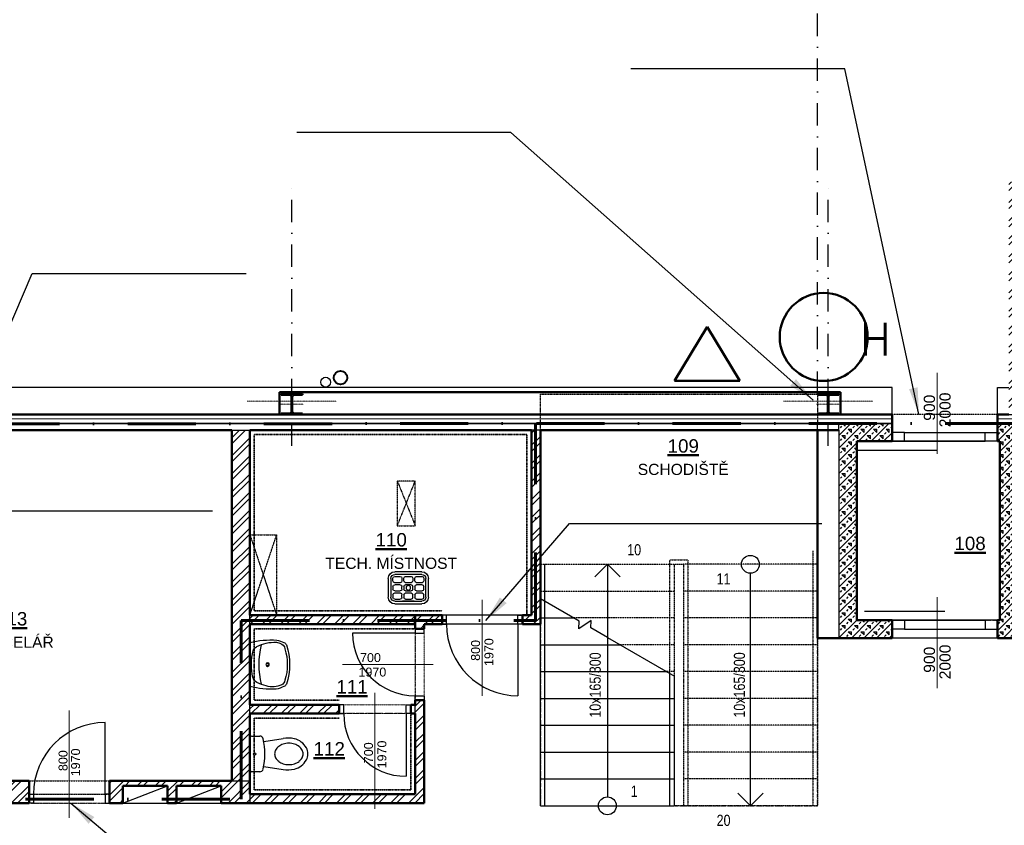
# Model space of a CAD drawing. Header units: millimetres. Extents: x 2886542 to 7567581, y -792623 to 134766.
# Tile 201 of 256: x 4632316 to 4643331, y -279271 to -270264. Entities that reach past the tile are written whole.
import ezdxf
from ezdxf.enums import TextEntityAlignment as Align

# ---------------------------------------------------------------- set-up
doc = ezdxf.new("R2010")
doc.units = ezdxf.units.MM
for name, pattern in [('ACAD_ISO04W100', [30, 24, -3, 0, -3]), ('DASHDOT', [1, 0.5, -0.25, 0, -0.25]), ('DASHDOTX2', [50.8, 25.4, -12.7, 0, -12.7]), ('DIVIDE', [1.25, 0.5, -0.25, 0, -0.25, 0, -0.25]), ('DOT', [0.25, 0, -0.25])]:
    doc.linetypes.add(name, pattern=pattern)
for name, color, linetype in [('CA_2D-WC (65x40)', 7, 'Continuous'), ('CA_umyvadlo 1 (55x45)', 7, 'Continuous'), ('CA_vylevka s mrizi (45x36)', 7, 'Continuous'), ('IN_SANITA', 7, 'Continuous'), ('požárničina', 10, 'Continuous'), ('srafy', 251, 'Continuous')]:
    doc.layers.add(name, color=color, linetype=linetype)
for name, color, linetype, lineweight in [('CKDVERE_', 7, 'Continuous', 25), ('CKDVERE_NADROVINOU', 1, 'DASHDOT', 18), ('CKDVERE_OSY', 1, 'Continuous', 18), ('CKDVERE_POPIS', 3, 'Continuous', 25), ('CKDVERE_PRAH', 7, 'Continuous', 25), ('CKDVERE_ZARUBNE_RAM', 5, 'Continuous', 25), ('CKIZOLACE', 1, 'Continuous', 18), ('CKPOPISM', 250, 'Continuous', 50), ('CKPOPISM_POPIS', 3, 'Continuous', 25), ('CKPROSTUPY_NADROVINOU', 7, 'DASHDOT', 25), ('CKRASTR', 7, 'DASHDOT', 18), ('CKSCHODY_NADROVINOU', 7, 'DIVIDE', 25), ('CKSCHODY_PODROVINOU', 7, 'Continuous', 25), ('CKSCHODY_POPIS', 3, 'Continuous', 25), ('CKSCHODY_VYSTUP', 7, 'Continuous', 25), ('CKSTENY_NADROVINOU', 7, 'DIVIDE', 25), ('CKSTENY_PODROVINOU', 7, 'Continuous', 25), ('CKSTENY_REZ', 6, 'Continuous', 50), ('CSPROFILY_OSY', 1, 'DASHDOT', 18), ('CSPROFILY_REZY', 4, 'Continuous', 50), ('obklady', 4, 'DASHDOT', 35), ('pohledy', 7, 'Continuous', 25), ('UT-zařízení', 7, 'Continuous', 30), ('ZTI-DEŠŤOVÁ-KANALIZACE', 210, 'Continuous', 40)]:
    doc.layers.add(name, color=color, linetype=linetype, lineweight=lineweight)
doc.layers.add('CKDVERE_DORAZ', color=7, linetype='DOT', lineweight=25, plot=False)
doc.styles.add('ARIAL', font='arial.ttf')
doc.styles.add('ROMANT', font='romant')
doc.styles.get("Standard").update_dxf_attribs({"font": 'arial.ttf'})
doc.linetypes.add('IZOLACE_POLYSTYREN_PENOVY', pattern='A,0.001,[228,CADKON.SHX,S=0.1,R=0,X=0,Y=0],-2', length=2.001)
doc.dimstyles.new('úhlová', dxfattribs={"dimscale": 0.2, "dimtxt": 2.5, "dimasz": 1.5, "dimexe": 0, "dimexo": 3, "dimgap": 1, "dimtad": 1, "dimdec": 0, "dimzin": 0, "dimdsep": 46, "dimtxsty": 'ROMANT', "dimcen": 5, "dimclrd": 256, "dimclre": 256, "dimclrt": 7, "dimadec": 1, "dimazin": 0, "dimtfac": 1, "dimtdec": 0, "dimtix": 1, "dimtmove": 2, "dimatfit": 3, "dimfxl": 0, "dimtvp": 2, "dimtolj": 1, "dimtzin": 0, "dimarcsym": 0})
pattern_1 = [(45, (4543916.26, -343485.66), (-101.02788, 101.02788), []), (45, (4543983.61, -343485.66), (-101.02788, 101.02788), [])]
pattern_2 = [(45, (4543916.26, -343485.66), (-70.71068, 70.71068), []), (45, (4543986.97, -343485.66), (-70.71068, 70.71068), [25, -75]), (135, (4544040.01, -343467.98), (-70.71068, -70.71068), [50, -50]), (0, (4544004.65, -343432.625), (70.71068, 70.71068), [35.35534, -106.06602]), (90, (4544040.006, -343467.98), (-70.71068, 70.71068), [35.35534, -106.06602])]

# ---------------------------------------------------------------- blocks, each defined once
blk = doc.blocks.new('CK_S_EXT_HEAHEA240')
for p, q in [((-120, 115), (120, 115)), ((-120, 115), (-120, 103)), ((120, 115), (120, 103)), ((-120, 103), (-24.75, 103)), ((-3.75, -82), (-3.75, 82)), ((3.75, -82), (3.75, 82)), ((120, 103), (24.75, 103)), ((-120, -115), (-120, -103)), ((-120, -103), (-24.75, -103)), ((120, -103), (24.75, -103)), ((120, -115), (120, -103)), ((-120, -115), (120, -115))]:
    blk.add_line(p, q)
for centre, start, end in [((-24.75, 82), 0, 90), ((24.75, 82), 90, 180), ((-24.75, -82), 270, 0), ((24.75, -82), 180, 270)]:
    blk.add_arc(centre, 21, start, end)
blk = doc.blocks.new('2D-WC (65x40)_P')
at = {"layer": 'CA_2D-WC (65x40)', "linetype": 'ByBlock'}
for p, q in [((0.03, -0.18), (0.03, 0.18)), ((0.05, 0.2), (0.14, 0.2)), ((0.185, 0.14), (0.404, 0.173)), ((0.14, -0.2), (0.05, -0.2)), ((0.185, -0.14), (0.404, -0.173))]:
    blk.add_line(p, q, dxfattribs=at)
blk.add_circle((0.083, 0), 0.0128, dxfattribs=at)
for centre, radius, start, end in [((0.05, 0.18), 0.0201, 90, 180), ((0.14, 0.16), 0.0402, 12.6081, 90), ((-0.573, 0), 0.771, 347.3919, 12.6081), ((0.466, -0.091), 0.21, 90, 107.6829), ((0.456, -0.171), 0.348, 78.1176, 98.6985), ((0.466, -0.091), 0.21, 72.3171, 90), ((0.476, -0.038), 0.214, 29.4763, 75.8981), ((0.397, 0), 0.0894, 151.7125, 180), ((0.397, 0), 0.0894, 180, 208.2875), ((0.43, -0.018), 0.127, 127.5847, 151.7125), ((0.452, -0.046), 0.163, 107.6829, 127.5847), ((0.481, -0.046), 0.163, 52.4153, 72.3171), ((0.502, -0.018), 0.127, 28.2875, 52.4153), ((0.536, 0), 0.0894, 0, 28.2875), ((0.536, 0), 0.0894, 331.7125, 0), ((0.542, 0), 0.138, 0, 29.4069), ((0.542, 0), 0.138, 330.5931, 0), ((0.43, 0.018), 0.127, 208.2875, 232.4153), ((0.452, 0.046), 0.163, 232.4153, 252.3171), ((0.466, 0.091), 0.21, 252.3171, 270), ((0.466, 0.091), 0.21, 270, 287.6829), ((0.476, 0.038), 0.214, 284.1019, 330.5237), ((0.481, 0.046), 0.163, 287.6829, 307.5847), ((0.502, 0.018), 0.127, 307.5847, 331.7125), ((0.05, -0.18), 0.0201, 180, 270), ((0.14, -0.16), 0.0402, 270, 347.3919), ((0.456, 0.171), 0.348, 261.3015, 281.8824)]:
    blk.add_arc(centre, radius, start, end, dxfattribs=at)
blk = doc.blocks.new('umyvadlo 1 (55x45)_P')
at = {"layer": 'CA_umyvadlo 1 (55x45)', "linetype": 'ByBlock'}
for points in [[(-0.245, 0, 0.077931), (-0.273, -0.301, 0.068031), (-0.244, -0.381, 0.244962), (-0.218, -0.408, 0.165243), (0.22, -0.408, 0.244752), (0.245, -0.381, 0.072964), (0.276, -0.295, 0.073303), (0.246, 0)], [(-0.199, -0.077, 0.13917), (-0.248, -0.297), (-0.237, -0.336, 0.309536), (-0.174, -0.392, 0.150009), (0.176, -0.392, 0.287481), (0.228, -0.356, 0.190467), (0.24, -0.184, 0.04778), (0.2, -0.077, 0.225267), (0.145, -0.033, 0.117325), (-0.154, -0.036, 0.189059), (-0.198, -0.074)]]:
    blk.add_lwpolyline(points, format="xyb", close=True, dxfattribs=at)
blk.add_lwpolyline([(-0.22, -0.127, -0.125328), (0.222, -0.127)], format="xyb", dxfattribs=at)
for radius in [0.0204, 0.0139]:
    blk.add_circle((0.001, -0.199), radius, dxfattribs=at)
blk = doc.blocks.new('vylevka s mrizi (45x36)_P')
at = {"layer": 'CA_vylevka s mrizi (45x36)', "linetype": 'ByBlock'}
for p, q in [((-0.217, -0.315), (-0.217, -0.105)), ((-0.187, -0.315), (-0.187, -0.105)), ((-0.165, -0.102), (-0.165, -0.132)), ((-0.085, -0.082), (-0.145, -0.082)), ((-0.142, -0.03), (0.158, -0.03)), ((-0.142, -0.06), (0.158, -0.06)), ((-0.065, -0.132), (-0.065, -0.102)), ((-0.042, -0.102), (-0.042, -0.132)), ((0.038, -0.082), (-0.022, -0.082)), ((0.058, -0.132), (0.058, -0.102)), ((0.08, -0.102), (0.08, -0.132)), ((0.16, -0.082), (0.1, -0.082)), ((0.18, -0.132), (0.18, -0.102)), ((0.203, -0.105), (0.203, -0.315)), ((0.233, -0.105), (0.233, -0.315)), ((-0.165, -0.225), (-0.165, -0.195)), ((-0.145, -0.152), (-0.085, -0.152)), ((-0.145, -0.175), (-0.085, -0.175)), ((-0.065, -0.195), (-0.065, -0.225)), ((-0.042, -0.225), (-0.042, -0.195)), ((-0.022, -0.152), (0.038, -0.152)), ((-0.022, -0.175), (0.038, -0.175)), ((0.058, -0.195), (0.058, -0.225)), ((0.08, -0.225), (0.08, -0.195)), ((0.1, -0.152), (0.16, -0.152)), ((0.1, -0.175), (0.16, -0.175)), ((0.18, -0.195), (0.18, -0.225)), ((-0.165, -0.317), (-0.165, -0.287)), ((-0.085, -0.245), (-0.145, -0.245)), ((-0.145, -0.268), (-0.085, -0.268)), ((-0.065, -0.287), (-0.065, -0.317)), ((-0.042, -0.317), (-0.042, -0.287)), ((0.038, -0.245), (-0.022, -0.245)), ((-0.022, -0.268), (0.038, -0.268)), ((0.058, -0.287), (0.058, -0.317)), ((0.08, -0.317), (0.08, -0.287)), ((0.16, -0.245), (0.1, -0.245)), ((0.1, -0.268), (0.16, -0.268)), ((0.18, -0.287), (0.18, -0.317)), ((-0.085, -0.337), (-0.145, -0.337)), ((0.158, -0.36), (-0.142, -0.36)), ((0.158, -0.39), (-0.142, -0.39)), ((0.073, -0.36), (-0.057, -0.36)), ((-0.057, -0.36), (0.073, -0.36)), ((-0.057, -0.36), (-0.057, -0.36)), ((0.038, -0.337), (-0.022, -0.337)), ((0.073, -0.36), (0.073, -0.36)), ((0.16, -0.337), (0.1, -0.337))]:
    blk.add_line(p, q, dxfattribs=at)
blk.add_circle((0.008, -0.21), 0.025, dxfattribs=at)
for centre, radius, start, end in [((-0.142, -0.105), 0.075, 90, 180), ((-0.142, -0.105), 0.045, 90, 180), ((-0.145, -0.102), 0.02, 90, 180), ((-0.085, -0.102), 0.02, 0, 90), ((-0.022, -0.102), 0.02, 90, 180), ((0.038, -0.102), 0.02, 0, 90), ((0.1, -0.102), 0.02, 90, 180), ((0.158, -0.105), 0.075, 0, 90), ((0.158, -0.105), 0.045, 0, 90), ((0.16, -0.102), 0.02, 0, 90), ((-0.145, -0.132), 0.02, 180, 270), ((-0.145, -0.195), 0.02, 90, 180), ((-0.085, -0.132), 0.02, 270, 0), ((-0.085, -0.195), 0.02, 0, 90), ((-0.022, -0.132), 0.02, 180, 270), ((-0.022, -0.195), 0.02, 90, 180), ((0.038, -0.132), 0.02, 270, 0), ((0.038, -0.195), 0.02, 0, 90), ((0.1, -0.132), 0.02, 180, 270), ((0.1, -0.195), 0.02, 90, 180), ((0.16, -0.132), 0.02, 270, 0), ((0.16, -0.195), 0.02, 0, 90), ((-0.142, -0.315), 0.075, 180, 270), ((-0.142, -0.315), 0.045, 180, 270), ((-0.145, -0.225), 0.02, 180, 270), ((-0.145, -0.287), 0.02, 90, 180), ((-0.145, -0.317), 0.02, 180, 270), ((-0.085, -0.225), 0.02, 270, 0), ((-0.085, -0.287), 0.02, 0, 90), ((-0.085, -0.317), 0.02, 270, 0), ((-0.022, -0.225), 0.02, 180, 270), ((-0.022, -0.287), 0.02, 90, 180), ((-0.022, -0.317), 0.02, 180, 270), ((0.038, -0.225), 0.02, 270, 0), ((0.038, -0.287), 0.02, 0, 90), ((0.038, -0.317), 0.02, 270, 0), ((0.1, -0.225), 0.02, 180, 270), ((0.1, -0.287), 0.02, 90, 180), ((0.1, -0.317), 0.02, 180, 270), ((0.158, -0.315), 0.045, 270, 0), ((0.158, -0.315), 0.075, 270, 0), ((0.16, -0.225), 0.02, 270, 0), ((0.16, -0.287), 0.02, 0, 90), ((0.16, -0.317), 0.02, 270, 0)]:
    blk.add_arc(centre, radius, start, end, dxfattribs=at)
blk = doc.blocks.new('CKBL2032316081158')
blk = doc.blocks.new('CKBL2032316081224')
blk = doc.blocks.new('CKBL2010716104152', base_point=(90276, 66514))
blk = doc.blocks.new('CKBL2010716104200', base_point=(91930, 63875))
blk = doc.blocks.new('CKBL2032316081219')
blk = doc.blocks.new('CKBL2112015092642', base_point=(98321, 67318))

msp = doc.modelspace()

# ---------------------------------------------------------------- hatches: boundary and pattern name
at = {"layer": 'srafy'}
h = msp.add_hatch(dxfattribs=at)
h.set_pattern_fill('ANSI32', color=0, scale=15, style=0)
h.set_pattern_definition(pattern_1)
h.paths.add_polyline_path([(4647360.6, -272077.5), (4647180.6, -272077.5), (4647032.7, -272077.5), (4647142.3, -272177.5), (4647180.6, -272177.5), (4647360.6, -272177.5), (4647480.6, -272177.5), (4647480.6, -272077.5)])
h.paths.add_polyline_path([(4641257.7, -274068.1), (4641257.7, -273809.8), (4643903.6, -273809.8), (4643903.6, -274068.1)], flags=24)
h.paths.add_polyline_path([(4641476.5, -274068.1), (4641476.5, -273847.3), (4643684.8, -273847.3), (4643684.8, -274068.1)], flags=24)
h.paths.add_polyline_path([(4641579.6, -274105.6), (4641579.6, -273847.3), (4643581.7, -273847.3), (4643581.7, -274105.6)], flags=24)
h.paths.add_polyline_path([(4641176.5, -274068.1), (4641176.5, -273809.8), (4643984.8, -273809.8), (4643984.8, -274068.1)], flags=24)
h.paths.add_polyline_path([(4643309.6, -273926.4), (4643551.6, -273926.4), (4643551.6, -274091.4), (4643309.6, -274091.4)], flags=24)
h.paths.add_polyline_path([(4643480.6, -272177.5), (4647142.3, -272177.5), (4647032.7, -272077.5), (4643380.6, -272077.5), (4643380.6, -274677.5), (4643480.6, -274677.5)])
h = msp.add_hatch(dxfattribs=at)
h.set_pattern_fill('BETON-PERLITBETON', color=0, scale=25, style=0)
h.set_pattern_definition(pattern_2)
h.paths.add_polyline_path([(4641480.6, -276251.1), (4641680.6, -276251.1), (4641680.6, -275077.5), (4641680.6, -274977.5), (4642075.6, -274977.5), (4642075.6, -274877.5), (4642075.6, -274777.5), (4641480.6, -274777.5), (4641480.6, -274852.5)])
h.paths.add_polyline_path([(4641480.6, -276251.1), (4641480.6, -277177.5), (4642075.6, -277177.5), (4642075.6, -277077.5), (4642075.6, -276977.5), (4641680.6, -276977.5), (4641680.6, -276251.1)])
h.paths.add_polyline_path([(4641514.3, -275724.9), (4641778.3, -275724.9), (4641778.3, -275889.9), (4641514.3, -275889.9)], flags=24)
h.paths.add_polyline_path([(4641762.7, -277274.5), (4641762.7, -277010.5), (4641927.7, -277010.5), (4641927.7, -277274.5)], flags=24)
h = msp.add_hatch(dxfattribs=at)
h.set_pattern_fill('BETON-PERLITBETON', color=0, scale=25, style=0)
h.set_pattern_definition(pattern_2)
h.paths.add_polyline_path([(4643280.6, -274977.5), (4643280.6, -276977.5), (4643255.6, -276977.5), (4643255.6, -277077.5), (4643255.6, -277177.5), (4643380.6, -277177.5), (4643480.6, -277177.5), (4643480.6, -274852.5), (4643480.6, -274777.5), (4643380.6, -274777.5), (4643255.6, -274777.5), (4643255.6, -274877.5), (4643255.6, -274977.5)])
h.paths.add_polyline_path([(4641514.3, -275724.9), (4641778.3, -275724.9), (4641778.3, -275889.9), (4641514.3, -275889.9)], flags=24)
h.paths.add_polyline_path([(4641762.7, -277274.5), (4641762.7, -277010.5), (4641927.7, -277010.5), (4641927.7, -277274.5)], flags=24)
h.paths.add_polyline_path([(4643288.8, -275290.9), (4643484.3, -275290.9), (4643484.3, -275463.4), (4643288.8, -275463.4)], flags=24)
h = msp.add_hatch(dxfattribs=at)
h.set_pattern_fill('ANSI32', color=0, scale=15, style=0)
h.set_pattern_definition(pattern_1)
h.paths.add_polyline_path([(4634690.6, -275644.7), (4634690.6, -276321.3), (4634690.6, -278772.5), (4634890.6, -278772.5), (4634890.6, -278652.2), (4634890.6, -278292.8), (4634890.6, -278022.5), (4634890.6, -277922.5), (4634890.6, -277718.5), (4634890.6, -277227.7), (4634890.6, -277022.5), (4634890.6, -276922.5), (4634890.6, -276022.5), (4634890.6, -275647.7)])
h.paths.add_polyline_path([(4634570.6, -278827.5), (4634570.6, -279022.5), (4634890.6, -279022.5), (4634890.6, -278922.5), (4634890.6, -278772.5), (4634690.6, -278772.5), (4633320.6, -278772.5), (4633320.6, -278922.5), (4633320.6, -279022.5), (4633470.6, -279022.5), (4633470.6, -278827.5), (4633970.6, -278827.5), (4633970.6, -279022.5), (4634070.6, -279022.5), (4634070.6, -278827.5)])
h.paths.add_polyline_path([(4632420.6, -278922.5), (4632420.6, -278772.5), (4630970.6, -278772.5), (4630970.6, -279022.5), (4632420.6, -279022.5)])
h.paths.add_polyline_path([(4634785.8, -278523.9), (4634785.8, -278317.2), (4636772.5, -278317.2), (4636772.5, -278523.9)], flags=24)
h.paths.add_polyline_path([(4634690.6, -275645.5), (4634690.6, -274852.5), (4634890.6, -274852.5), (4634890.6, -275648.5)])
h = msp.add_hatch(dxfattribs=at)
h.set_pattern_fill('ANSI32', color=0, scale=15, style=0)
h.set_pattern_definition(pattern_1)
h.paths.add_polyline_path([(4636740.6, -277022.5), (4636740.6, -276922.5), (4635190.6, -276922.5), (4634890.6, -276922.5), (4634890.6, -277022.5)])
h.paths.add_polyline_path([(4636840.6, -277022.5), (4637040.6, -277022.5), (4637040.6, -276922.5), (4636740.6, -276922.5), (4636740.6, -277022.5), (4636740.6, -277072.5), (4636840.6, -277072.5)])
h.paths.add_polyline_path([(4638040.6, -276922.5), (4637990.6, -276922.5), (4637940.6, -276922.5), (4637940.6, -277022.5), (4638140.6, -277022.5), (4638140.6, -276952.5), (4638140.6, -276737.7), (4638140.6, -276652.5), (4638140.6, -276352.5), (4638140.6, -274852.5), (4638040.6, -274852.5)])
h.paths.add_polyline_path([(4636740.6, -278022.5), (4636740.6, -278922.5), (4636290.6, -278922.5), (4636290.6, -279022.5), (4636840.6, -279022.5), (4636840.6, -277872.5), (4636740.6, -277872.5), (4636740.6, -277922.5)])
h.paths.add_polyline_path([(4636290.6, -278922.5), (4634890.6, -278922.5), (4634890.6, -279022.5), (4636290.6, -279022.5)])
h.paths.add_polyline_path([(4635890.6, -278022.5), (4635890.6, -277922.5), (4634890.6, -277922.5), (4634890.6, -278022.5)])

# ---------------------------------------------------------------- linework, layer by layer
at = {"layer": 'CKDVERE_', "color": 0}
for p, q in [((4641680.6, -275077.5), (4642580.6, -275077.5)), ((4641765.6, -276877.5), (4642665.6, -276877.5)), ((4637890.6, -277022.5), (4637890.6, -277822.5)), ((4636740.6, -277122.5), (4636040.6, -277122.5)), ((4636640.6, -278022.5), (4636640.6, -278722.5)), ((4633270.6, -278922.5), (4633270.6, -278122.5))]:
    msp.add_line(p, q, dxfattribs=at)
for centre, radius, start, end in [((4637890.6, -277022.5), 800, 180, 270), ((4636740.6, -277122.5), 700, 180, 270), ((4636640.6, -278022.5), 700, 180, 270), ((4633270.6, -278922.5), 800, 90, 180)]:
    msp.add_arc(centre, radius, start, end, dxfattribs=at)
at = {"layer": 'CKDVERE_DORAZ', "color": 0}
for p, q in [((4642080.6, -274977.5), (4643080.6, -274977.5)), ((4637940.6, -277022.5), (4637040.6, -277022.5)), ((4641990.6, -276977.5), (4643170.6, -276977.5)), ((4642255.6, -276977.5), (4643255.6, -276977.5)), ((4636740.6, -277072.5), (4636740.6, -277872.5)), ((4636690.6, -278022.5), (4635890.6, -278022.5)), ((4632420.6, -279022.5), (4633320.6, -279022.5))]:
    msp.add_line(p, q, dxfattribs=at)
msp.add_lwpolyline([(4638140.6, -279052.5), (4641240.6, -279052.5), (4641240.6, -274852.5), (4638140.6, -274852.5), (4638140.6, -279052.5)], dxfattribs=at)
at = {"layer": 'CKDVERE_NADROVINOU', "color": 0}
for p, q in [((4636740.6, -277122.5), (4636740.6, -277822.5)), ((4636840.6, -277122.5), (4636840.6, -277822.5)), ((4636640.6, -277922.5), (4635940.6, -277922.5)), ((4636640.6, -278022.5), (4635940.6, -278022.5)), ((4633270.6, -278922.5), (4632470.6, -278922.5)), ((4633270.6, -279022.5), (4632470.6, -279022.5))]:
    msp.add_line(p, q, dxfattribs=at)
at = {"layer": 'CKDVERE_OSY', "color": 0}
for p, q in [((4642580.6, -274214), (4642580.6, -275118.5)), ((4637490.6, -276751), (4637490.6, -277822.5)), ((4642580.6, -276719), (4642580.6, -277738.3)), ((4635927.1, -277472.5), (4636940.6, -277472.5)), ((4636290.6, -279085.7), (4636290.6, -277791.5)), ((4632870.6, -277986.5), (4632870.6, -279186.5))]:
    msp.add_line(p, q, dxfattribs=at)
at = {"layer": 'CKDVERE_PRAH', "color": 0}
for p, q in [((4642215.6, -274877.5), (4643115.6, -274877.5)), ((4642215.6, -274977.5), (4643115.6, -274977.5)), ((4637890.6, -276922.5), (4637090.6, -276922.5)), ((4637890.6, -277022.5), (4637090.6, -277022.5)), ((4642215.6, -276977.5), (4643115.6, -276977.5)), ((4642215.6, -277077.5), (4643115.6, -277077.5))]:
    msp.add_line(p, q, dxfattribs=at)
at = {"layer": 'CKDVERE_ZARUBNE_RAM', "color": 0}
for p, q in [((4642215.6, -274877.5), (4642075.6, -274877.5)), ((4642075.6, -274877.5), (4642075.6, -274977.5)), ((4642215.6, -274977.5), (4642215.6, -274877.5)), ((4643115.6, -274977.5), (4643115.6, -274877.5)), ((4643115.6, -274877.5), (4643255.6, -274877.5)), ((4643255.6, -274877.5), (4643255.6, -274977.5)), ((4642075.6, -274977.5), (4642215.6, -274977.5)), ((4643255.6, -274977.5), (4643115.6, -274977.5)), ((4637090.6, -276922.5), (4637040.6, -276922.5)), ((4637040.6, -276922.5), (4637040.6, -277022.5)), ((4637090.6, -277022.5), (4637090.6, -276922.5)), ((4637890.6, -277022.5), (4637890.6, -276922.5)), ((4637890.6, -276922.5), (4637940.6, -276922.5)), ((4637940.6, -276922.5), (4637940.6, -277022.5)), ((4637040.6, -277022.5), (4637090.6, -277022.5)), ((4637940.6, -277022.5), (4637890.6, -277022.5)), ((4642075.6, -276977.5), (4642215.6, -276977.5)), ((4642075.6, -277077.5), (4642075.6, -276977.5)), ((4642215.6, -276977.5), (4642215.6, -277077.5)), ((4643255.6, -276977.5), (4643115.6, -276977.5)), ((4643115.6, -276977.5), (4643115.6, -277077.5)), ((4643255.6, -277077.5), (4643255.6, -276977.5)), ((4636740.6, -277072.5), (4636740.6, -277122.5)), ((4636840.6, -277072.5), (4636740.6, -277072.5)), ((4636740.6, -277122.5), (4636840.6, -277122.5)), ((4636840.6, -277122.5), (4636840.6, -277072.5)), ((4642215.6, -277077.5), (4642075.6, -277077.5)), ((4643115.6, -277077.5), (4643255.6, -277077.5)), ((4635940.6, -277922.5), (4635890.6, -277922.5)), ((4635890.6, -277922.5), (4635890.6, -278022.5)), ((4635940.6, -278022.5), (4635940.6, -277922.5)), ((4636640.6, -278022.5), (4636640.6, -277922.5)), ((4636640.6, -277922.5), (4636690.6, -277922.5)), ((4636690.6, -277922.5), (4636690.6, -278022.5)), ((4636740.6, -277872.5), (4636740.6, -277822.5)), ((4636740.6, -277822.5), (4636840.6, -277822.5)), ((4636840.6, -277872.5), (4636740.6, -277872.5)), ((4636840.6, -277822.5), (4636840.6, -277872.5)), ((4635890.6, -278022.5), (4635940.6, -278022.5)), ((4636690.6, -278022.5), (4636640.6, -278022.5)), ((4632420.6, -278922.5), (4632470.6, -278922.5)), ((4632420.6, -279022.5), (4632420.6, -278922.5)), ((4632470.6, -279022.5), (4632420.6, -279022.5)), ((4632470.6, -278922.5), (4632470.6, -279022.5)), ((4633320.6, -278922.5), (4633270.6, -278922.5)), ((4633270.6, -278922.5), (4633270.6, -279022.5)), ((4633270.6, -279022.5), (4633320.6, -279022.5)), ((4633320.6, -279022.5), (4633320.6, -278922.5))]:
    msp.add_line(p, q, dxfattribs=at)
at = {"layer": 'CKIZOLACE', "color": 0, "linetype": 'IZOLACE_POLYSTYREN_PENOVY', "ltscale": 5}
for points in [[(4630640.6, -274727.5), (4642075.6, -274727.5)], [(4643255.6, -274727.5), (4647580.6, -274727.5)]]:
    msp.add_lwpolyline(points, dxfattribs=at)
at = {"layer": 'CKPROSTUPY_NADROVINOU', "color": 0, "ltscale": 500}
for p, q in [((4641240.6, -274447.5), (4641240.6, -252377.5)), ((4635360.6, -275027.5), (4635360.6, -272027.5)), ((4641360.6, -275027.5), (4641360.6, -272027.5))]:
    msp.add_line(p, q, dxfattribs=at)
at = {"layer": 'CKPROSTUPY_NADROVINOU', "color": 0}
for p, q in [((4636540.6, -275922.5), (4636740.6, -275422.5)), ((4636540.6, -275422.5), (4636740.6, -275922.5)), ((4634890.6, -276922.5), (4635190.6, -276022.5)), ((4634890.6, -276022.5), (4635190.6, -276922.5))]:
    msp.add_line(p, q, dxfattribs=at)
for points in [[(4636540.6, -275922.5), (4636740.6, -275922.5), (4636740.6, -275422.5), (4636540.6, -275422.5)], [(4634890.6, -276022.5), (4635190.6, -276022.5), (4635190.6, -276922.5), (4634890.6, -276922.5)]]:
    msp.add_lwpolyline(points, close=True, dxfattribs=at)
at = {"layer": 'CKRASTR', "color": 0}
for p, q in [((4634860.6, -274527.5), (4635860.6, -274527.5)), ((4640860.6, -274527.5), (4641860.6, -274527.5))]:
    msp.add_line(p, q, dxfattribs=at)
at = {"layer": 'CKSCHODY_NADROVINOU', "color": 0, "linetype": 'DASHDOT'}
for p, q in [((4641190.6, -276202.5), (4641190.6, -279052.5)), ((4641240.6, -279052.5), (4639640.6, -279052.5)), ((4641190.6, -279052.5), (4641190.6, -279052.5)), ((4641190.6, -279052.5), (4641190.6, -279052.5))]:
    msp.add_line(p, q, dxfattribs=at)
at = {"layer": 'CKSCHODY_NADROVINOU', "color": 0}
for p, q in [((4638140.6, -276352.5), (4639640.6, -276352.5)), ((4638140.6, -276352.5), (4639640.6, -276352.5)), ((4641240.6, -276352.5), (4639740.6, -276352.5)), ((4641240.6, -276352.5), (4639740.6, -276352.5)), ((4638140.6, -276652.5), (4639640.6, -276652.5)), ((4641240.6, -276652.5), (4639740.6, -276652.5)), ((4639640.6, -276952.5), (4638512.7, -276952.5)), ((4641240.6, -276952.5), (4639740.6, -276952.5)), ((4639640.6, -277252.5), (4639032.4, -277252.5)), ((4641240.6, -277252.5), (4639740.6, -277252.5)), ((4639640.6, -277552.5), (4639552, -277552.5)), ((4641240.6, -277552.5), (4639740.6, -277552.5)), ((4641240.6, -277852.5), (4639740.6, -277852.5)), ((4641240.6, -278152.5), (4639740.6, -278152.5)), ((4641240.6, -278452.5), (4639740.6, -278452.5)), ((4641240.6, -278752.5), (4639740.6, -278752.5))]:
    msp.add_line(p, q, dxfattribs=at)
at = {"layer": 'CKSCHODY_NADROVINOU', "color": 0, "linetype": 'DASHDOT'}
for points in [[(4638140.6, -276737.7), (4638140.6, -274452.5), (4641240.6, -274452.5), (4641240.6, -274777.5)], [(4641240.6, -274852.5), (4641240.6, -279052.5), (4641240.6, -279052.5)], [(4639590.6, -277603.7), (4639590.6, -276302.5), (4639790.6, -276302.5), (4639790.6, -279052.5), (4639790.6, -279052.5)], [(4639640.6, -277603.7), (4639640.6, -276352.5), (4639740.6, -276352.5), (4639740.6, -279052.5), (4639740.6, -279052.5)]]:
    msp.add_lwpolyline(points, dxfattribs=at)
at = {"layer": 'CKSCHODY_PODROVINOU', "color": 0}
for p, q in [((4638140.6, -276952.5), (4638512.7, -276952.5)), ((4638140.6, -277252.5), (4639032.4, -277252.5)), ((4638140.6, -277552.5), (4639552, -277552.5)), ((4638140.6, -277852.5), (4639640.6, -277852.5)), ((4638140.6, -278152.5), (4639640.6, -278152.5)), ((4638140.6, -278452.5), (4639640.6, -278452.5)), ((4638140.6, -278752.5), (4639640.6, -278752.5)), ((4638140.6, -279052.5), (4639640.6, -279052.5))]:
    msp.add_line(p, q, dxfattribs=at)
for points in [[(4638190.6, -279052.5), (4638190.6, -279052.5), (4638190.6, -276352.5)], [(4638140.6, -279052.5), (4638140.6, -279052.5), (4638140.6, -276737.7)], [(4639590.6, -279052.5), (4639590.6, -277586.4)], [(4639640.6, -279052.5), (4639640.6, -279052.5), (4639640.6, -277603.7)]]:
    msp.add_lwpolyline(points, dxfattribs=at)
at = {"layer": 'CKSCHODY_VYSTUP', "color": 0}
for p, q in [((4638890.6, -276352.5), (4638749.4, -276493.8)), ((4638890.6, -276352.5), (4639031.9, -276493.8)), ((4638890.6, -276352.5), (4638890.6, -278952.6)), ((4640490.6, -279052.5), (4640490.6, -276452.4)), ((4638890.6, -277170.7), (4639640.6, -277603.7)), ((4638890.6, -277170.7), (4639640.6, -277603.7)), ((4640490.6, -279052.5), (4640349.4, -278911.2)), ((4640490.6, -279052.5), (4640631.9, -278911.2))]:
    msp.add_line(p, q, dxfattribs=at)
msp.add_lwpolyline([(4638890.6, -277170.7), (4638705.6, -277063.8), (4638710.6, -276980.1), (4638570.7, -277072.5), (4638575.7, -276988.8), (4638140.6, -276737.7)], dxfattribs=at)
msp.add_lwpolyline([(4638890.6, -277170.7), (4638705.6, -277063.8), (4638710.6, -276980.1), (4638570.7, -277072.5), (4638575.7, -276988.8), (4638140.6, -276737.7)], dxfattribs=at)
for centre, radius in [((4640490.6, -276352.5), 99.9), ((4638890.6, -279052.5), 99.9), ((4638890.6, -279052.5), 0.000000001)]:
    msp.add_circle(centre, radius, dxfattribs=at)
at = {"layer": 'CKSTENY_NADROVINOU', "color": 0}
for p, q in [((4643255.6, -274677.5), (4642075.6, -274677.5)), ((4632420.6, -278772.5), (4633320.6, -278772.5)), ((4632420.6, -278922.5), (4633320.6, -278922.5))]:
    msp.add_line(p, q, dxfattribs=at)
at = {"layer": 'CKSTENY_PODROVINOU', "color": 0}
for p, q in [((4642075.6, -274377.5), (4605540.6, -274377.5)), ((4642075.6, -274677.5), (4642075.6, -274377.5)), ((4643255.6, -274677.5), (4643255.6, -274377.5)), ((4643255.6, -274377.5), (4643380.6, -274377.5)), ((4630640.6, -274677.5), (4642075.6, -274677.5)), ((4642075.6, -274677.5), (4642075.6, -274777.5)), ((4643255.6, -274677.5), (4643255.6, -274777.5)), ((4643255.6, -274677.5), (4647580.6, -274677.5)), ((4630640.6, -274777.5), (4642075.6, -274777.5)), ((4641480.6, -274777.5), (4630970.6, -274777.5)), ((4641240.6, -274852.5), (4641240.6, -274777.5)), ((4642075.6, -274777.5), (4641480.6, -274777.5)), ((4641480.6, -274852.5), (4641480.6, -274777.5)), ((4643380.6, -274777.5), (4643255.6, -274777.5)), ((4643255.6, -274777.5), (4647580.6, -274777.5)), ((4634690.6, -274852.5), (4634890.6, -274852.5)), ((4638140.6, -274852.5), (4638040.6, -274852.5)), ((4641480.6, -274852.5), (4641480.6, -277177.5)), ((4643255.6, -274977.5), (4642075.6, -274977.5)), ((4634890.6, -277022.5), (4634890.6, -276922.5)), ((4637940.6, -276922.5), (4637040.6, -276922.5)), ((4637940.6, -277022.5), (4637040.6, -277022.5)), ((4643255.6, -276977.5), (4642075.6, -276977.5)), ((4643255.6, -277177.5), (4642075.6, -277177.5)), ((4634890.6, -278022.5), (4634890.6, -277922.5))]:
    msp.add_line(p, q, dxfattribs=at)
at = {"layer": 'CKSTENY_PODROVINOU', "color": 0, "linetype": 'Continuous'}
for p, q in [((4636740.6, -278022.5), (4636740.6, -277922.5)), ((4634690.6, -278772.5), (4634890.6, -278772.5)), ((4634890.6, -278922.5), (4634890.6, -279022.5))]:
    msp.add_line(p, q, dxfattribs=at)
at = {"layer": 'CKSTENY_REZ', "color": 0}
for p, q in [((4635220.6, -274677.5), (4635220.6, -274427.5)), ((4635220.6, -274427.5), (4641500.6, -274427.5)), ((4641500.6, -274677.5), (4641500.6, -274427.5)), ((4605240.6, -274677.5), (4642075.6, -274677.5)), ((4642075.6, -274777.5), (4642075.6, -274677.5)), ((4643255.6, -274677.5), (4643380.6, -274677.5)), ((4643255.6, -274777.5), (4643255.6, -274677.5)), ((4642075.6, -274777.5), (4642075.6, -274977.5)), ((4643255.6, -274777.5), (4643255.6, -274977.5)), ((4630970.6, -274852.5), (4634690.6, -274852.5)), ((4634690.6, -278772.5), (4634690.6, -274852.5)), ((4634890.6, -274852.5), (4638040.6, -274852.5)), ((4634890.6, -276922.5), (4634890.6, -274852.5)), ((4638040.6, -274852.5), (4638040.6, -276922.5)), ((4638040.6, -274922.5), (4638040.6, -274972.5)), ((4638140.6, -274852.5), (4638140.6, -277022.5)), ((4638140.6, -274852.5), (4641480.6, -274852.5)), ((4641240.6, -277177.5), (4641240.6, -274852.5)), ((4641680.6, -274977.5), (4641680.6, -276977.5)), ((4641680.6, -274977.5), (4642075.6, -274977.5)), ((4643255.6, -274977.5), (4643280.6, -274977.5)), ((4643280.6, -276977.5), (4643280.6, -274977.5)), ((4636740.6, -276922.5), (4634890.6, -276922.5)), ((4636740.6, -277022.5), (4636740.6, -276922.5)), ((4636740.6, -276922.5), (4637040.6, -276922.5)), ((4636740.6, -277072.5), (4636740.6, -276922.5)), ((4637040.6, -277022.5), (4637040.6, -276922.5)), ((4637940.6, -276922.5), (4638040.6, -276922.5)), ((4637940.6, -277022.5), (4637940.6, -276922.5)), ((4634890.6, -277922.5), (4634890.6, -277022.5)), ((4636740.6, -277022.5), (4634890.6, -277022.5)), ((4637040.6, -277022.5), (4636840.6, -277022.5)), ((4636840.6, -277072.5), (4636840.6, -277022.5)), ((4638140.6, -277022.5), (4637940.6, -277022.5)), ((4641680.6, -276977.5), (4642075.6, -276977.5)), ((4642075.6, -277177.5), (4642075.6, -276977.5)), ((4643255.6, -276977.5), (4643280.6, -276977.5)), ((4643255.6, -277177.5), (4643255.6, -276977.5)), ((4636740.6, -277072.5), (4636840.6, -277072.5)), ((4641480.6, -277177.5), (4641240.6, -277177.5)), ((4642075.6, -277177.5), (4641480.6, -277177.5)), ((4643480.6, -277177.5), (4643255.6, -277177.5)), ((4635890.6, -277922.5), (4634890.6, -277922.5)), ((4635890.6, -278022.5), (4635890.6, -277922.5)), ((4636740.6, -277922.5), (4636690.6, -277922.5)), ((4636690.6, -278022.5), (4636690.6, -277922.5)), ((4636740.6, -277922.5), (4636740.6, -277872.5)), ((4636740.6, -277872.5), (4636840.6, -277872.5)), ((4636840.6, -279022.5), (4636840.6, -277872.5)), ((4634890.6, -278922.5), (4634890.6, -278022.5)), ((4635890.6, -278022.5), (4634890.6, -278022.5)), ((4636740.6, -278022.5), (4636690.6, -278022.5)), ((4636740.6, -278922.5), (4636740.6, -278022.5)), ((4630970.6, -278772.5), (4632420.6, -278772.5)), ((4632420.6, -279022.5), (4632420.6, -278772.5)), ((4633320.6, -279022.5), (4633320.6, -278772.5)), ((4633320.6, -278772.5), (4634690.6, -278772.5)), ((4633970.6, -278827.5), (4633470.6, -278827.5)), ((4633470.6, -278827.5), (4633470.6, -279022.5)), ((4633970.6, -279022.5), (4633970.6, -278827.5)), ((4634570.6, -278827.5), (4634070.6, -278827.5)), ((4634070.6, -278827.5), (4634070.6, -279022.5)), ((4634570.6, -279022.5), (4634570.6, -278827.5)), ((4630970.6, -279022.5), (4632420.6, -279022.5)), ((4633470.6, -279022.5), (4633320.6, -279022.5)), ((4634070.6, -279022.5), (4633970.6, -279022.5)), ((4634890.6, -279022.5), (4634570.6, -279022.5)), ((4634890.6, -278922.5), (4636740.6, -278922.5)), ((4634890.6, -279022.5), (4636840.6, -279022.5))]:
    msp.add_line(p, q, dxfattribs=at)
at = {"layer": 'CSPROFILY_OSY', "color": 0}
for p, q in [((4635360.6, -274437.5), (4635360.6, -274687.5)), ((4641360.6, -274437.5), (4641360.6, -274687.5)), ((4635490.6, -274562.5), (4635230.6, -274562.5)), ((4641490.6, -274562.5), (4641230.6, -274562.5))]:
    msp.add_line(p, q, dxfattribs=at)
at = {"layer": 'obklady', "color": 0}
for points in [[(4637990.6, -276922.5), (4637990.6, -274902.5), (4634940.6, -274902.5), (4634940.6, -276872.5), (4637040.6, -276872.5)], [(4636740.6, -277072.5), (4636619.9, -277072.5), (4636619.9, -277072.5), (4634940.6, -277072.5), (4634940.6, -277872.5), (4635890.6, -277872.5)], [(4635890.6, -278072.5), (4634940.6, -278072.5), (4634940.6, -278872.5), (4636690.6, -278872.5), (4636690.6, -278022.5)]]:
    msp.add_lwpolyline(points, dxfattribs=at)
at = {"layer": 'pohledy', "color": 0}
for p, q in [((4633470.6, -279022.5), (4633970.6, -278827.5)), ((4634070.6, -279022.5), (4634570.6, -278827.5))]:
    msp.add_line(p, q, dxfattribs=at)
for points in [[(4633470.6, -279022.5), (4633970.6, -279022.5), (4633970.6, -278827.5), (4633470.6, -278827.5)], [(4634070.6, -279022.5), (4634570.6, -279022.5), (4634570.6, -278827.5), (4634070.6, -278827.5)]]:
    msp.add_lwpolyline(points, close=True, dxfattribs=at)
at = {"layer": 'požárničina', "linetype": 'ACAD_ISO04W100', "lineweight": 50, "ltscale": 50, "extrusion": (0, 0, -1)}
for p, q in [((4639640.8, -274303.4), (4640006, -273696.5)), ((4640371.2, -274303.4), (4640006, -273696.5)), ((4639640.8, -274303.4), (4640371.2, -274303.4))]:
    msp.add_line(p, q, dxfattribs=at)
at = {"layer": 'požárničina', "linetype": 'DASHDOTX2', "lineweight": 60, "ltscale": 30}
for p, q in [((4643430.6, -274777.5), (4630857.6, -274782.5)), ((4638085.7, -276982.4), (4638085.7, -274777.5)), ((4634794.2, -278979.1), (4634794.2, -276982.4)), ((4634794.2, -276982.4), (4638085.7, -276982.4)), ((4630857.6, -278979.1), (4634794.2, -278979.1))]:
    msp.add_line(p, q, dxfattribs=at)
at = {"layer": 'požárničina', "lineweight": 50, "ltscale": 50, "extrusion": (0, 0, -1)}
msp.add_circle((-4641310.6, -273811.4), 492, dxfattribs=at)
at = {"layer": 'UT-zařízení', "color": 0}
msp.add_circle((4635738.3, -274316.7), 55, dxfattribs=at)
at = {"layer": 'ZTI-DEŠŤOVÁ-KANALIZACE', "color": 0}
msp.add_circle((4635904.9, -274266.3), 75, dxfattribs=at)

# ---------------------------------------------------------------- block references
at = {"layer": 'CKPOPISM', "color": 0}
ref = msp.add_blockref('CKBL2032316081219', (4639739.8, -275354.3), dxfattribs=at)
ref.add_attrib('CISLO', '%%U109', dxfattribs={"height": 150, "style": 'ARIAL'}).set_placement((4639739.8, -275104.3), align=Align.CENTER)
ref.add_attrib('JMENO', 'SCHODIŠTĚ', dxfattribs={"layer": 'CKPOPISM_POPIS', "height": 125}).set_placement((4639739.8, -275354.3), align=Align.CENTER)
ref = msp.add_blockref('CKBL2032316081224', (4636472.2, -276403.6), dxfattribs=at)
ref.add_attrib('CISLO', '%%U110', dxfattribs={"height": 150, "style": 'ARIAL'}).set_placement((4636472.2, -276153.6), align=Align.CENTER)
ref.add_attrib('JMENO', 'TECH. MÍSTNOST', dxfattribs={"layer": 'CKPOPISM_POPIS', "height": 125}).set_placement((4636472.2, -276403.6), align=Align.CENTER)
ref = msp.add_blockref('CKBL2112015092642', (4642948.4, -276193.7), dxfattribs=dict(at, xscale=0.5, yscale=0.5, zscale=0.5))
ref.add_attrib('CISLO', '%%U108', dxfattribs={"height": 150, "style": 'ARIAL'}).set_placement((4642948.4, -276193.7), align=Align.CENTER)
ref = msp.add_blockref('CKBL2032316081158', (4632226.3, -277286.4), dxfattribs=at)
ref.add_attrib('CISLO', '%%U113', dxfattribs={"height": 150, "style": 'ARIAL'}).set_placement((4632226.3, -277036.4), align=Align.CENTER)
ref.add_attrib('JMENO', 'KANCELÁŘ', dxfattribs={"layer": 'CKPOPISM_POPIS', "height": 125}).set_placement((4632226.3, -277286.4), align=Align.CENTER)
ref = msp.add_blockref('CKBL2010716104152', (4636033.9, -277797.1), dxfattribs=dict(at, xscale=0.5, yscale=0.5, zscale=0.5))
ref.add_attrib('CISLO', '%%U111', dxfattribs={"height": 150, "style": 'ARIAL'}).set_placement((4636033.9, -277797.1), align=Align.CENTER)
ref = msp.add_blockref('CKBL2010716104200', (4635779.2, -278490.6), dxfattribs=dict(at, xscale=0.5, yscale=0.5, zscale=0.5))
ref.add_attrib('CISLO', '%%U112', dxfattribs={"height": 150, "style": 'ARIAL'}).set_placement((4635779.2, -278490.6), align=Align.CENTER)
at = {"layer": 'CSPROFILY_REZY', "color": 0, "rotation": 180}
for p in [(4635360.6, -274562.5), (4641360.6, -274562.5)]:
    msp.add_blockref('CK_S_EXT_HEAHEA240', p, dxfattribs=at)
at = {"layer": 'IN_SANITA', "color": 0, "linetype": 'Continuous', "yscale": 1000, "zscale": 1000}
for name, p, xscale in [('vylevka s mrizi (45x36)_P', (4636671.8, -276406.1), -1000), ('2D-WC (65x40)_P', (4634860.6, -278472.5), 1000)]:
    msp.add_blockref(name, p, dxfattribs=dict(at, xscale=xscale))
at = {"layer": 'IN_SANITA', "color": 0, "linetype": 'Continuous', "xscale": -1000, "yscale": 1000, "zscale": 1000, "rotation": 89.99999999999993}
msp.add_blockref('umyvadlo 1 (55x45)_P', (4634890.9, -277472.5), dxfattribs=at)

# ---------------------------------------------------------------- texts
at = {"layer": 'CKDVERE_POPIS', "color": 0}
for s, height, p in [('  900', 125, (4642555.6, -274650.8)), ('  800', 100, (4637465.6, -277354.1)), ('  900', 125, (4642555.6, -277468.4)), ('  700', 100, (4636267.9, -278498.3)), ('  800', 100, (4632850.6, -278586.5))]:
    msp.add_text(s, height=height, rotation=90, dxfattribs=at).set_placement(p, align=Align.CENTER)
for s, height, p in [(' 2000', 125, (4642605.6, -274650.8)), (' 1970', 100, (4637515.6, -277354.1)), (' 2000', 125, (4642605.6, -277468.4)), (' 1970', 100, (4636317.9, -278498.3)), (' 1970', 100, (4632890.6, -278586.5))]:
    msp.add_text(s, height=height, rotation=90, dxfattribs=at).set_placement(p, align=Align.TOP_CENTER)
msp.add_text('  700', height=100, dxfattribs=at).set_placement((4636201.1, -277445.6), align=Align.CENTER)
msp.add_text(' 1970', height=100, dxfattribs=at).set_placement((4636242, -277507.4), align=Align.TOP_CENTER)
at = {"layer": 'CKSCHODY_POPIS', "color": 0, "width": 0.8}
for p in [(4638751.6, -277702.5), (4640365.3, -277701.5)]:
    msp.add_text('10x165/300', height=125, rotation=90, dxfattribs=at).set_placement(p, align=Align.MIDDLE)
at = {"layer": 'Defpoints', "color": 0, "width": 0.8}
for s, p in [('10', (4639190.6, -276190)), ('11', (4640190.6, -276515)), ('1', (4639190.6, -278890)), ('20', (4640190.6, -279215))]:
    msp.add_text(s, height=125, dxfattribs=at).set_placement(p, align=Align.MIDDLE)
at = {"layer": 'požárničina', "lineweight": 50, "insert": (4640131, -273652.1), "char_height": 367.408, "width": 2378.965, "attachment_point": 1}
msp.add_mtext('{\\Ftxt,bigfont|c238;\\W4.8403; \\W1;H}', dxfattribs=at)

# ---------------------------------------------------------------- leaders
at = {"layer": 'požárničina'}
for points in [[(4642376.9, -274677.5), (4641546.5, -270813.6), (4639153.3, -270813.6)], [(4641193.4, -274518.4), (4637809.8, -271523.6), (4635416.5, -271523.6)], [(4631777.9, -274677.5), (4632456.3, -273102.2), (4634849.6, -273102.2)], [(4631401.9, -274852.5), (4632080.4, -275754.2), (4634473.6, -275754.2)], [(4637530.4, -276982.4), (4638466.4, -275895.4), (4641289.9, -275895.4)], [(4632889.1, -279022.5), (4633825.2, -279810.8), (4636648.7, -279810.8)]]:
    msp.add_leader(points, dimstyle='úhlová', override={"dimasz": 1500, "dimgap": 1, "dimtad": 0}, dxfattribs=at)

doc.saveas('drawing.dxf')
